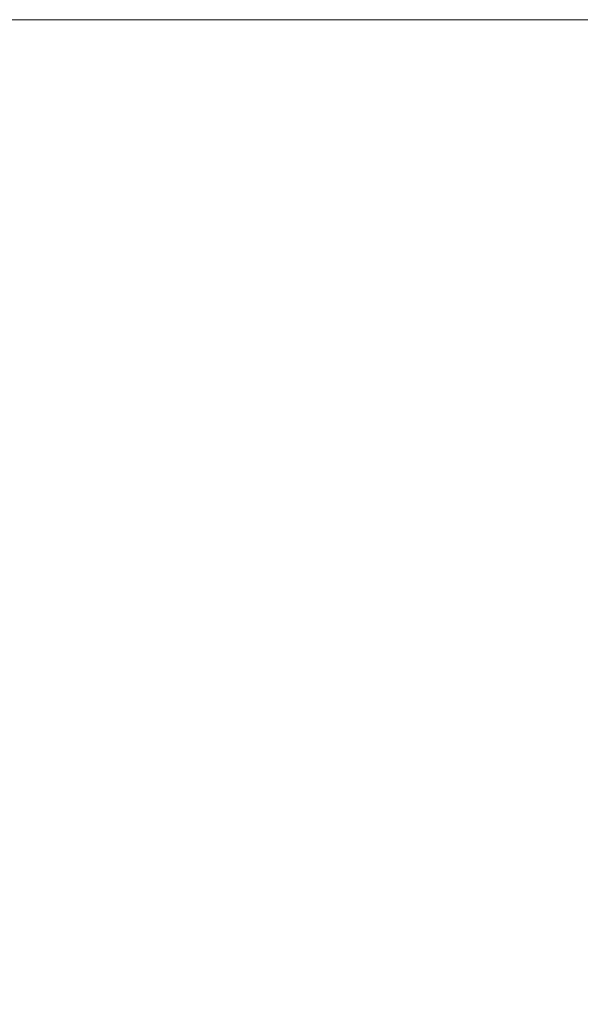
# Model space of a CAD drawing. Extents: x 625 to 2299, y 1056 to 1310.
# Tile 7 of 181: x 721 to 771, y 1223 to 1310. Entities that reach past the tile are written whole.
import ezdxf
from ezdxf.enums import TextEntityAlignment as Align

# ---------------------------------------------------------------- set-up
doc = ezdxf.new("R2010")
doc.units = 0
doc.header["$MEASUREMENT"] = 0
doc.layers.add('B_ANNO_NOPLOT', color=47, linetype='Continuous', lineweight=18, plot=False)
doc.layers.add('B_ANNO_TEXT', color=7, linetype='Continuous', lineweight=18)
doc.styles.add('Annotative', font='calibri.ttf', dxfattribs={"height": 0.0625})
doc.styles.get("Standard").update_dxf_attribs({"font": 'calibri.ttf'})

# ---------------------------------------------------------------- blocks, each defined once
blk = doc.blocks.new('INS_SS42_BASE')
at = {"layer": 'B_ANNO_NOPLOT', "flags": 128}
blk.add_lwpolyline([(0, 0), (0, 252.002), (323.93, 252.002), (323.93, 238.857), (378.003, 238.857), (378.003, 40.5), (316.573, 40.5), (316.573, 0), (0, 0)], dxfattribs=at)
at = {"lineweight": 30, "flags": 104}
for tag, p in [('SUB1', (311.281, 226.103, 1.684)), ('SUB2', (319.281, 226.103, 1.684))]:
    blk.add_attdef(tag, text='', height=1.5, dxfattribs=at).set_placement(p, align=Align.MIDDLE_CENTER)
at = {"layer": 'B_ANNO_TEXT', "lineweight": 30, "flags": 104}
for tag, p in [('SUB1', (311.281, 226.103)), ('SUB2', (319.281, 226.103))]:
    blk.add_attdef(tag, text='', height=1.5, dxfattribs=at).set_placement(p, align=Align.MIDDLE_CENTER)
at = {"layer": 'B_ANNO_TEXT', "style": 'Annotative'}
for tag, p in [('CORNER1', (97.357, 101.834)), ('CORNER2', (98.569, 3.306))]:
    blk.add_attdef(tag, text='', height=1.5, dxfattribs=at).set_placement(p, align=Align.BOTTOM_RIGHT)

msp = doc.modelspace()

# ---------------------------------------------------------------- block references
msp.add_blockref('INS_SS42_BASE', (624.938, 1058.296))

doc.saveas('drawing.dxf')
